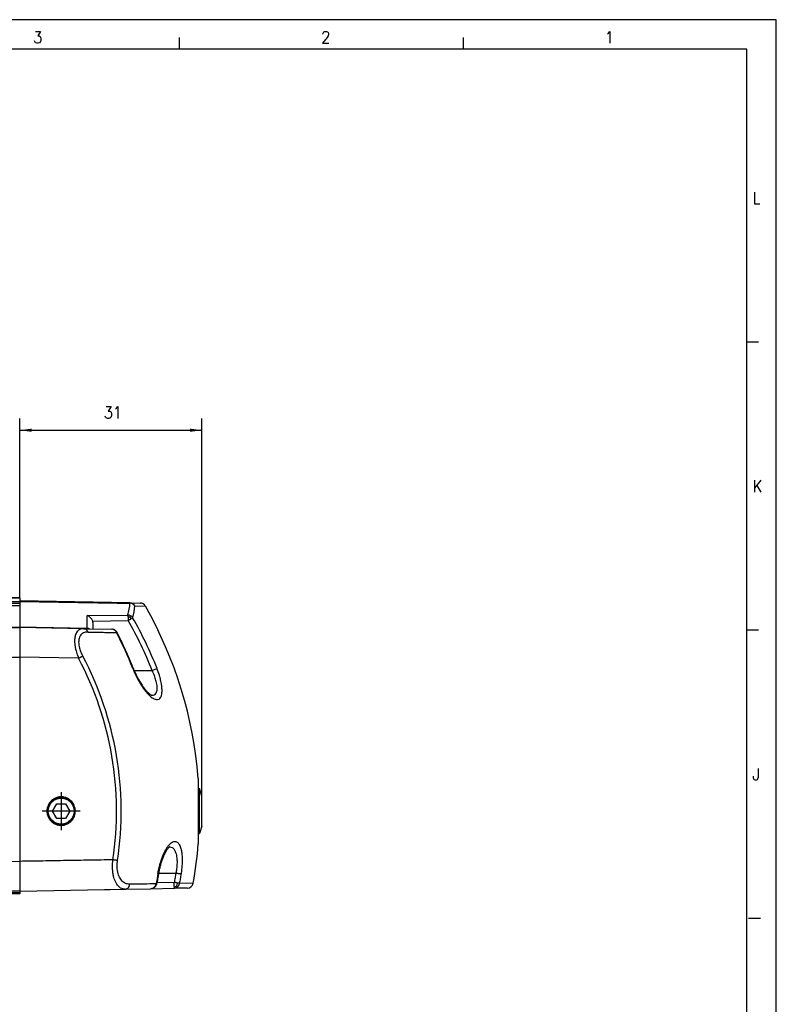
# Model space of a CAD drawing. Header units: millimetres. Extents: x -235 to 9017, y -109 to 485.
# Tile 18 of 35: x 477 to 605, y 318 to 485. Entities that reach past the tile are written whole.
import ezdxf

# ---------------------------------------------------------------- set-up
doc = ezdxf.new("R2010")
doc.units = ezdxf.units.MM
doc.linetypes.add('DOT_CENTER', pattern=[14, 12, -1, 0, -1])
doc.layers.add('1', color=7, linetype='Continuous')
doc.styles.add('CONVERTER_11', font='txt.shx', dxfattribs={"width": 0.9})
doc.dimstyles.new('ME10_DIM_19', dxfattribs={"dimtxt": 2, "dimasz": 2, "dimexe": 2, "dimexo": 0, "dimgap": 2, "dimtad": 1, "dimdsep": 46, "dimtxsty": 'CONVERTER_11', "dimsah": 1, "dimcen": 0.09, "dimclrd": 2, "dimclre": 2, "dimclrt": 2, "dimadec": 0, "dimazin": 0, "dimtfac": 1, "dimtdec": 4, "dimtix": 1, "dimtmove": 0, "dimatfit": 3, "dimfxl": 1, "dimtolj": 1, "dimtzin": 0, "dimarcsym": 0})

# ---------------------------------------------------------------- blocks, each defined once
blk = doc.blocks.new('MOD-K-M-Li__45', base_point=(292.33, 337.1))
at = {"color": 7, "linetype": 'Continuous'}
for p, q in [((476.96, 387.1), (323.09, 387.1)), ((476.96, 387.09), (323.11, 387.09)), ((323.51, 386.48), (476.96, 386.48)), ((476.96, 386.16), (323.73, 386.16)), ((476.96, 387.1), (476.96, 387.09)), ((476.96, 387.09), (476.96, 386.6)), ((476.96, 386.6), (476.96, 386.53)), ((495.57, 386.27), (476.96, 386.6)), ((476.96, 386.53), (493.42, 386.25)), ((476.96, 386.53), (476.96, 386.48)), ((476.96, 386.48), (476.96, 386.16)), ((476.96, 386.16), (476.96, 385.83)), ((493.42, 386.25), (495.57, 386.21)), ((495.57, 386.27), (497.33, 386.25)), ((323.94, 385.83), (476.96, 385.83)), ((476.96, 385.83), (476.96, 382.17)), ((488.37, 384.12), (495.22, 384.22)), ((496.4, 385.77), (498.18, 385.74)), ((488.37, 381.97), (488.37, 384.12)), ((489.29, 383.2), (495.29, 383.29)), ((489.36, 381.89), (489.36, 382.83)), ((495.26, 383.86), (495.29, 383.29)), ((495.6, 383.88), (495.69, 384.09)), ((323.11, 382.12), (476.96, 382.12)), ((476.96, 382.1), (415.46, 382.1)), ((466.23, 381.92), (476.96, 382.1)), ((488.37, 381.97), (476.96, 382.17)), ((476.96, 382.17), (476.96, 382.12)), ((476.96, 382.12), (476.96, 382.1)), ((487.78, 381.91), (476.96, 382.1)), ((487.78, 381.91), (488.37, 381.9)), ((488.37, 381.9), (492.52, 381.83)), ((486.91, 376.93), (476.96, 377.1)), ((476.96, 377.1), (476.96, 342.61)), ((496.29, 374.85), (499.34, 374.85)), ((507.14, 356.63), (507.14, 345.56)), ((507.14, 354.9), (507.36, 354.9)), ((507.36, 347.3), (507.36, 354.9)), ((507.76, 353.65), (507.36, 354.9)), ((507.76, 348.55), (507.76, 353.65)), ((481.7, 351.06), (481.55, 351.05)), ((482.52, 351.1), (483.24, 352.35)), ((483.24, 349.85), (482.52, 351.1)), ((483.24, 352.35), (484.68, 352.35)), ((484.68, 352.35), (485.4, 351.1)), ((485.4, 351.1), (484.68, 349.85)), ((486.26, 351.15), (486.36, 351.15)), ((484.68, 349.85), (483.24, 349.85)), ((507.76, 348.55), (507.36, 347.3)), ((507.14, 347.3), (507.36, 347.3)), ((463.96, 342.83), (476.96, 342.61)), ((476.96, 342.61), (476.96, 337.6)), ((500.41, 340.6), (503.34, 340.6)), ((463.96, 337.83), (476.96, 337.6)), ((476.96, 337.6), (491.28, 337.85)), ((491.28, 337.85), (494.73, 337.91)), ((491.28, 337.85), (492.16, 337.85)), ((494.73, 337.91), (499.13, 337.99)), ((499.13, 337.99), (503, 338.06)), ((503.07, 339.06), (500.14, 339.01)), ((505.32, 338.1), (503, 338.06)), ((506.29, 338.92), (503.93, 338.88)), ((476.96, 337.6), (324.09, 337.6)), ((324.26, 337.35), (476.96, 337.35)), ((476.96, 337.1), (324.43, 337.1)), ((476.96, 337.6), (476.96, 337.35)), ((476.96, 337.35), (476.96, 337.1))]:
    blk.add_line(p, q, dxfattribs=at)
blk.add_circle((483.96, 351.1), 2.2, dxfattribs=at)
for centre, radius, start, end in [((487.72, 386.6), 7.87, 342.4503, 357.1922), ((495.56, 385.31), 0.963, 28.9275, 88.9895), ((497.31, 385.25), 1, 29.6635, 89), ((495.16, 383.15), 1.07, 60.4449, 86.7129), ((488.43, 386.16), 7.98, 342.4504, 357.1923), ((437.36, 351.1), 70, 4.5346, 29.6635), ((487.88, 382.71), 1.49, 19.2608, 70.8548), ((488.23, 382.83), 1.12, 359.9106, 19.0994), ((495.56, 382.11), 1.78, 88.8864, 99.646), ((439.21, 351.14), 64.64, 21.5233, 29.8304), ((494.35, 383), 1.52, 22.2289, 35.1759), ((495.18, 383.19), 1.03, 33.6073, 60.6476), ((439.15, 351.14), 65.58, 21.5233, 29.8304), ((492.49, 380.77), 1.07, 59.5619, 88.1422), ((492.5, 381.02), 0.812, 53.6542, 88.5825), ((492.41, 380.9), 0.967, 22.2851, 53.6091), ((435.05, 351.22), 65.55, 21.4572, 27.2792), ((434.98, 351.17), 65.73, 21.4624, 27.2677), ((438.08, 351.1), 55.24, 351.4348, 27.8752), ((438.08, 351.1), 56.03, 351.4383, 27.8675), ((483.98, 351.1), 2.28, 90.4642, 181.1328), ((483.98, 351.1), 2.28, 1.1495, 90.4465), ((483.98, 351.1), 2.28, 181.119, 269.5494), ((483.98, 351.1), 2.28, 269.5395, 1.1435), ((437.36, 351.1), 70, 349.9837, 355.4654), ((492.16, 338.05), 0.2, 270, 293.5904), ((499.11, 338.85), 0.862, 271.5002, 313.6645), ((499, 338.97), 1.02, 313.6435, 351.3775), ((502.98, 339), 0.947, 271.152, 311.6281), ((494.94, 338.86), 8.13, 356.4358, 1.4164), ((502.96, 339.65), 1.3, 274.1058, 293.7139), ((502.22, 339.06), 1.41, 334.6661, 355.4469), ((502.94, 339.05), 1.01, 311.6702, 350.5474), ((505.3, 339.1), 1, 271, 349.9837)]:
    blk.add_arc(centre, radius, start, end, dxfattribs=at)
for points, knots in [([(495.57, 386.21), (495.57, 386.22), (495.57, 386.24), (495.57, 386.26), (495.57, 386.27), (495.57, 386.27), (495.57, 386.27)], [0, 0, 0, 0, 0.03163257, 0.05083751, 0.05924375, 0.06044464, 0.06044464, 0.06044464, 0.06044464]), ([(496.4, 385.77), (496.29, 385.89), (496.07, 386.14), (495.74, 386.19), (495.57, 386.21)], [0, 0, 0, 0, 0.4743073, 0.9610264, 0.9610264, 0.9610264, 0.9610264]), ([(495.22, 384.22), (495.23, 384.17), (495.25, 384.05), (495.26, 383.93), (495.26, 383.86)], [0, 0, 0, 0, 0.1507765, 0.3704379, 0.3704379, 0.3704379, 0.3704379]), ([(495.29, 383.29), (495.32, 383.31), (495.41, 383.36), (495.53, 383.44), (495.65, 383.51), (495.73, 383.56), (495.76, 383.58)], [0, 0, 0, 0, 0.1248283, 0.2872251, 0.4383827, 0.553919, 0.553919, 0.553919, 0.553919]), ([(495.76, 383.58), (495.79, 383.6), (495.85, 383.64), (495.93, 383.69), (495.99, 383.73), (496.02, 383.75), (496.04, 383.76)], [0, 0, 0, 0, 0.1224398, 0.2067879, 0.2786194, 0.3304256, 0.3304256, 0.3304256, 0.3304256]), ([(476.96, 382.1), (476.96, 382.04), (476.96, 381.93), (476.96, 381.65), (476.96, 381.22), (476.96, 380.59), (476.96, 379.81), (476.96, 378.94), (476.96, 378.03), (476.96, 377.42), (476.96, 377.1)], [0, 0, 0, 0, 0.175518, 0.351034, 0.820855, 1.464323, 2.254708, 3.159131, 4.062604, 4.99924, 4.99924, 4.99924, 4.99924]), ([(487.78, 381.91), (487.71, 381.91), (487.52, 381.91), (487.18, 381.82), (486.82, 381.6), (486.48, 381.17), (486.28, 380.6), (486.22, 379.95), (486.24, 379.41), (486.31, 378.91), (486.4, 378.44), (486.53, 377.95), (486.68, 377.51), (486.8, 377.18), (486.88, 377), (486.91, 376.93)], [0, 0, 0, 0, 0.218175, 0.579127, 1.041059, 1.46186, 2.186144, 2.830361, 3.396221, 3.798447, 4.342971, 4.848126, 5.328844, 5.707394, 5.923499, 5.923499, 5.923499, 5.923499]), ([(488.5, 381.35), (488.35, 381.34), (487.98, 381.33), (487.49, 381.1), (487.14, 380.7), (486.95, 380.22), (486.9, 379.68), (486.95, 379.13), (487.05, 378.66), (487.21, 378.17), (487.39, 377.72), (487.55, 377.42), (487.61, 377.29)], [0, 0, 0, 0, 0.444415, 1.09646, 1.538795, 2.018282, 2.645859, 3.145208, 3.659212, 4.093411, 4.683567, 5.114227, 5.114227, 5.114227, 5.114227]), ([(488.5, 381.35), (488.48, 381.39), (488.45, 381.46), (488.38, 381.57), (488.3, 381.67), (488.21, 381.76), (488.11, 381.83), (488, 381.88), (487.89, 381.91), (487.82, 381.91), (487.78, 381.91)], [0, 0, 0, 0, 0.1282606, 0.2570017, 0.3845062, 0.5093069, 0.630359, 0.7471349, 0.859551, 0.967855, 0.967855, 0.967855, 0.967855]), ([(488.37, 381.97), (488.37, 381.96), (488.37, 381.94), (488.37, 381.92), (488.37, 381.91), (488.37, 381.9), (488.37, 381.9)], [0, 0, 0, 0, 0.02957692, 0.05087094, 0.06584898, 0.06798869, 0.06798869, 0.06798869, 0.06798869]), ([(488.75, 381.9), (488.69, 381.92), (488.57, 381.96), (488.44, 381.97), (488.37, 381.97)], [0, 0, 0, 0, 0.1887599, 0.3840445, 0.3840445, 0.3840445, 0.3840445]), ([(488.5, 381.35), (488.93, 381.34), (489.78, 381.32), (491.01, 381.3), (492.03, 381.28), (492.78, 381.27), (493.15, 381.26), (493.3, 381.26)], [0, 0, 0, 0, 1.304019, 2.540254, 3.70318, 4.340837, 4.807213, 4.807213, 4.807213, 4.807213]), ([(493.03, 381.68), (493.03, 381.69), (493.02, 381.69), (493.01, 381.69), (493, 381.68), (492.99, 381.68), (492.98, 381.67)], [0, 0, 0, 0, 0.00519583, 0.01039166, 0.02989258, 0.04767342, 0.04767342, 0.04767342, 0.04767342]), ([(493.03, 381.68), (493.05, 381.67), (493.13, 381.62), (493.24, 381.52), (493.33, 381.4), (493.38, 381.31), (493.4, 381.28)], [0, 0, 0, 0, 0.0887245, 0.2709648, 0.4431868, 0.5526702, 0.5526702, 0.5526702, 0.5526702]), ([(493.3, 381.26), (493.32, 381.27), (493.35, 381.28), (493.38, 381.28), (493.4, 381.28)], [0, 0, 0, 0, 0.05430529, 0.09557079, 0.09557079, 0.09557079, 0.09557079]), ([(463.96, 376.88), (465.04, 376.9), (467.21, 376.93), (470.46, 376.99), (473.71, 377.05), (475.87, 377.08), (476.96, 377.1)], [0, 0, 0, 0, 3.250493, 6.500987, 9.751477, 13.001967, 13.001967, 13.001967, 13.001967]), ([(486.91, 376.93), (486.94, 376.95), (487.01, 376.98), (487.11, 377.03), (487.21, 377.08), (487.3, 377.13), (487.39, 377.18), (487.47, 377.22), (487.55, 377.26), (487.59, 377.28), (487.61, 377.29)], [0, 0, 0, 0, 0.1124673, 0.2255075, 0.3368028, 0.443977, 0.5447561, 0.6371432, 0.7195231, 0.7907882, 0.7907882, 0.7907882, 0.7907882]), ([(496.14, 375.22), (496.13, 375.22), (496.1, 375.21), (496.07, 375.2), (496.05, 375.2)], [0, 0, 0, 0, 0.04024501, 0.09480693, 0.09480693, 0.09480693, 0.09480693]), ([(496.05, 375.2), (496.13, 375), (496.34, 374.49), (496.76, 373.62), (497.31, 372.63), (497.91, 371.75), (498.4, 371.13), (498.85, 370.65), (499.33, 370.24), (499.91, 369.9), (500.5, 369.94), (500.75, 370.23), (500.89, 370.52), (500.99, 370.92), (501.01, 371.38), (501, 371.9), (500.93, 372.49), (500.78, 373.23), (500.53, 374.17), (500.3, 374.81), (500.15, 375.2)], [0, 0, 0, 0, 0.654731, 1.652131, 2.893779, 4.047459, 4.835743, 5.261559, 6.005755, 6.736439, 7.24009, 7.609275, 7.819984, 8.213105, 8.832901, 9.184042, 9.776774, 10.614321, 11.445429, 12.678014, 12.678014, 12.678014, 12.678014]), ([(496.14, 375.22), (496.21, 375.06), (496.34, 374.74), (496.56, 374.26), (496.75, 373.87), (496.92, 373.55), (497.06, 373.3), (497.22, 373.02), (497.41, 372.71), (497.61, 372.41), (497.8, 372.13), (497.96, 371.91), (498.11, 371.72), (498.24, 371.56), (498.39, 371.39), (498.56, 371.21), (498.75, 371.03), (498.93, 370.88), (499.07, 370.77), (499.18, 370.71), (499.25, 370.67), (499.29, 370.66), (499.3, 370.66)], [0, 0, 0, 0, 0.507835, 1.03572, 1.583918, 1.823766, 2.110257, 2.438662, 2.804386, 3.202989, 3.522644, 3.799967, 4.038427, 4.241412, 4.412211, 4.717092, 4.988186, 5.218277, 5.400115, 5.523312, 5.59973, 5.634452, 5.634452, 5.634452, 5.634452]), ([(499.3, 370.66), (499.45, 370.66), (499.71, 370.68), (499.98, 370.93), (500.15, 371.31), (500.2, 371.79), (500.16, 372.45), (500.03, 373.03), (499.87, 373.59), (499.71, 374.02), (499.53, 374.45), (499.4, 374.73), (499.34, 374.85)], [0, 0, 0, 0, 0.440103, 0.743226, 1.059067, 1.669472, 2.164539, 3.041766, 3.433488, 3.920364, 4.426901, 4.834316, 4.834316, 4.834316, 4.834316]), ([(499.34, 374.85), (499.52, 374.92), (499.79, 375.03), (500.05, 375.15), (500.15, 375.2)], [0, 0, 0, 0, 0.5520908, 0.8802052, 0.8802052, 0.8802052, 0.8802052]), ([(486.36, 351.15), (486.36, 351.15), (486.36, 351.16), (486.36, 351.19), (486.36, 351.22), (486.35, 351.35), (486.32, 351.56), (486.24, 351.88), (486.1, 352.22), (485.88, 352.55), (485.64, 352.83), (485.39, 353.04), (485.14, 353.2), (484.87, 353.33), (484.58, 353.43), (484.29, 353.49), (483.99, 353.51), (483.69, 353.5), (483.4, 353.45), (483.11, 353.36), (482.84, 353.24), (482.58, 353.08), (482.32, 352.87), (482.07, 352.61), (481.85, 352.27), (481.7, 351.94), (481.61, 351.63), (481.56, 351.34), (481.56, 351.15), (481.55, 351.05)], [0, 0, 0, 0, 0.008838, 0.023568, 0.072654, 0.121726, 0.413711, 0.705639, 1.103198, 1.499444, 1.897121, 2.195854, 2.493492, 2.791187, 3.090102, 3.38906, 3.686953, 3.984919, 4.284104, 4.583301, 4.881439, 5.179648, 5.479064, 5.877774, 6.275247, 6.67413, 6.963678, 7.252155, 7.540572, 7.540572, 7.540572, 7.540572]), ([(481.55, 351.05), (481.56, 351), (481.56, 350.89), (481.59, 350.68), (481.64, 350.43), (481.74, 350.15), (481.88, 349.88), (482.07, 349.61), (482.31, 349.34), (482.63, 349.09), (482.95, 348.91), (483.26, 348.8), (483.55, 348.73), (483.85, 348.7), (484.15, 348.7), (484.45, 348.75), (484.73, 348.82), (485.01, 348.94), (485.3, 349.1), (485.59, 349.33), (485.86, 349.62), (486.06, 349.93), (486.2, 350.23), (486.29, 350.51), (486.35, 350.8), (486.36, 351.01), (486.36, 351.13), (486.36, 351.14), (486.36, 351.15)], [0, 0, 0, 0, 0.16464, 0.329779, 0.629388, 0.927844, 1.226262, 1.525751, 1.924664, 2.322075, 2.720675, 3.020057, 3.318187, 3.616167, 3.915238, 4.214178, 4.511942, 4.809584, 5.108253, 5.506014, 5.902292, 6.299858, 6.598345, 6.895635, 7.192946, 7.491498, 7.514987, 7.538593, 7.538593, 7.538593, 7.538593]), ([(500.3, 340.45), (500.3, 340.48), (500.31, 340.54), (500.35, 340.76), (500.42, 341.1), (500.56, 341.73), (500.77, 342.51), (501.05, 343.33), (501.34, 344), (501.6, 344.52), (501.88, 344.97), (502.15, 345.34), (502.43, 345.63), (502.69, 345.84), (502.96, 345.97), (503.22, 346), (503.46, 345.94), (503.67, 345.79), (503.85, 345.58), (504.01, 345.3), (504.14, 344.95), (504.27, 344.47), (504.37, 343.85), (504.41, 343.11), (504.41, 342.32), (504.35, 341.5), (504.28, 340.93), (504.24, 340.62), (504.23, 340.57), (504.22, 340.51), (504.21, 340.47), (504.21, 340.45)], [0, 0, 0, 0, 0.090267, 0.18057, 0.656569, 1.128651, 2.138561, 3.082649, 3.724942, 4.310559, 4.837486, 5.304606, 5.697122, 6.031523, 6.316804, 6.570072, 6.795609, 7.038126, 7.318585, 7.636142, 8.005931, 8.431223, 9.111768, 9.884464, 10.665077, 11.487096, 12.334597, 12.3818, 12.428981, 12.49262, 12.55629, 12.55629, 12.55629, 12.55629]), ([(502.31, 345.07), (502.3, 345.06), (502.27, 345.04), (502.2, 344.99), (502.11, 344.9), (501.99, 344.77), (501.85, 344.59), (501.7, 344.36), (501.54, 344.09), (501.39, 343.79), (501.25, 343.48), (501.12, 343.17), (501.01, 342.89), (500.93, 342.64), (500.86, 342.43), (500.76, 342.12), (500.64, 341.67), (500.5, 341.07), (500.42, 340.65), (500.39, 340.44)], [0, 0, 0, 0, 0.036876, 0.120833, 0.249565, 0.421914, 0.658519, 0.931797, 1.243087, 1.593727, 1.943091, 2.275649, 2.581436, 2.85023, 3.071636, 3.235126, 3.834854, 4.458266, 5.09711, 5.09711, 5.09711, 5.09711]), ([(502.31, 345.07), (502.45, 345.05), (502.68, 345.02), (502.99, 344.76), (503.23, 344.38), (503.43, 343.77), (503.53, 343.09), (503.55, 342.24), (503.49, 341.43), (503.38, 340.84), (503.34, 340.6)], [0, 0, 0, 0, 0.390259, 0.695927, 1.165958, 1.741755, 2.585692, 3.239319, 4.28994, 5.017756, 5.017756, 5.017756, 5.017756]), ([(492.7, 342.88), (491.39, 342.85), (488.77, 342.81), (484.83, 342.74), (480.89, 342.67), (478.27, 342.63), (476.96, 342.61)], [0, 0, 0, 0, 3.93742, 7.874839, 11.81225, 15.749609, 15.749609, 15.749609, 15.749609]), ([(494.73, 337.91), (494.55, 337.93), (494.23, 337.97), (493.75, 338.27), (493.39, 338.69), (493.04, 339.35), (492.81, 340.06), (492.68, 340.88), (492.62, 341.79), (492.67, 342.47), (492.7, 342.88)], [0, 0, 0, 0, 0.552659, 0.949661, 1.666283, 2.189918, 3.167342, 3.8849, 4.68384, 5.911087, 5.911087, 5.911087, 5.911087]), ([(493.49, 342.76), (493.46, 342.76), (493.41, 342.77), (493.33, 342.78), (493.24, 342.79), (493.14, 342.81), (493.04, 342.83), (492.93, 342.84), (492.82, 342.86), (492.74, 342.87), (492.7, 342.88)], [0, 0, 0, 0, 0.0713746, 0.1539493, 0.2466115, 0.3477333, 0.4553003, 0.5670188, 0.6804932, 0.793389, 0.793389, 0.793389, 0.793389]), ([(495.55, 338.74), (495.39, 338.75), (495.08, 338.77), (494.58, 338.99), (494.19, 339.35), (493.83, 339.88), (493.6, 340.46), (493.47, 341.06), (493.42, 341.53), (493.42, 341.91), (493.43, 342.31), (493.47, 342.59), (493.49, 342.76)], [0, 0, 0, 0, 0.464492, 0.943248, 1.598181, 2.045522, 2.853537, 3.446146, 3.881377, 4.252198, 4.595858, 5.093921, 5.093921, 5.093921, 5.093921]), ([(500.3, 340.45), (500.25, 340.18), (500.16, 339.63), (500.06, 339.09), (500.01, 338.81)], [0, 0, 0, 0, 0.830749, 1.661498, 1.661498, 1.661498, 1.661498]), ([(500.39, 340.44), (500.37, 340.35), (500.33, 340.08), (500.26, 339.67), (500.18, 339.22), (500.13, 338.95), (500.1, 338.81)], [0, 0, 0, 0, 0.285957, 0.828689, 1.24304, 1.65746, 1.65746, 1.65746, 1.65746]), ([(500.3, 340.45), (500.32, 340.45), (500.35, 340.44), (500.37, 340.44), (500.39, 340.44)], [0, 0, 0, 0, 0.05109641, 0.08829075, 0.08829075, 0.08829075, 0.08829075]), ([(503.34, 340.6), (503.32, 340.47), (503.28, 340.22), (503.21, 339.83), (503.14, 339.44), (503.09, 339.19), (503.07, 339.06)], [0, 0, 0, 0, 0.392169, 0.784333, 1.176766, 1.569197, 1.569197, 1.569197, 1.569197]), ([(504.21, 340.45), (504.19, 340.45), (504.15, 340.46), (504.08, 340.48), (504, 340.49), (503.89, 340.51), (503.77, 340.53), (503.62, 340.56), (503.48, 340.58), (503.38, 340.6), (503.34, 340.6)], [0, 0, 0, 0, 0.061052, 0.1221001, 0.1998446, 0.323099, 0.4475772, 0.5842469, 0.7502375, 0.8811583, 0.8811583, 0.8811583, 0.8811583]), ([(504.21, 340.45), (504.19, 340.32), (504.15, 340.06), (504.08, 339.67), (504.01, 339.27), (503.96, 339.01), (503.93, 338.88)], [0, 0, 0, 0, 0.397852, 0.7957, 1.19382, 1.591939, 1.591939, 1.591939, 1.591939]), ([(494.73, 337.91), (494.78, 337.92), (494.87, 337.92), (495.01, 337.97), (495.15, 338.04), (495.27, 338.15), (495.38, 338.28), (495.46, 338.42), (495.52, 338.58), (495.54, 338.68), (495.55, 338.74)], [0, 0, 0, 0, 0.138014, 0.283671, 0.436936, 0.596978, 0.762001, 0.929216, 1.095239, 1.256673, 1.256673, 1.256673, 1.256673]), ([(500.01, 338.81), (499.31, 338.8), (497.83, 338.78), (496.34, 338.75), (495.55, 338.74)], [0, 0, 0, 0, 2.092959, 4.464547, 4.464547, 4.464547, 4.464547]), ([(499.76, 338.22), (499.72, 338.19), (499.63, 338.12), (499.46, 338.04), (499.29, 338), (499.18, 337.99), (499.13, 337.99)], [0, 0, 0, 0, 0.1548035, 0.338227, 0.5487871, 0.6805417, 0.6805417, 0.6805417, 0.6805417]), ([(499.76, 338.22), (499.76, 338.22), (499.75, 338.22), (499.74, 338.22), (499.72, 338.22), (499.71, 338.23), (499.71, 338.23)], [0, 0, 0, 0, 0.0070946, 0.02004676, 0.03595436, 0.05615506, 0.05615506, 0.05615506, 0.05615506]), ([(500.1, 338.81), (500.09, 338.76), (500.06, 338.65), (499.98, 338.49), (499.88, 338.35), (499.8, 338.26), (499.76, 338.22)], [0, 0, 0, 0, 0.1647957, 0.3392293, 0.5120648, 0.6904033, 0.6904033, 0.6904033, 0.6904033]), ([(500.1, 338.81), (500.09, 338.81), (500.06, 338.81), (500.03, 338.81), (500.01, 338.81)], [0, 0, 0, 0, 0.03769417, 0.08895381, 0.08895381, 0.08895381, 0.08895381]), ([(503.06, 338.35), (503.05, 338.3), (503.04, 338.21), (503.04, 338.11), (503.01, 338.07), (503, 338.06)], [0, 0, 0, 0, 0.1600221, 0.2613613, 0.3023472, 0.3023472, 0.3023472, 0.3023472]), ([(503.62, 338.95), (503.57, 338.96), (503.48, 338.98), (503.34, 339), (503.21, 339.03), (503.11, 339.05), (503.07, 339.06)], [0, 0, 0, 0, 0.1543428, 0.2680665, 0.4330966, 0.5584957, 0.5584957, 0.5584957, 0.5584957]), ([(503.49, 338.46), (503.5, 338.45), (503.52, 338.41), (503.56, 338.36), (503.59, 338.32), (503.61, 338.3), (503.61, 338.3)], [0, 0, 0, 0, 0.0440305, 0.131375, 0.1754684, 0.2029057, 0.2029057, 0.2029057, 0.2029057]), ([(503.93, 338.88), (503.93, 338.88), (503.91, 338.89), (503.87, 338.9), (503.82, 338.91), (503.77, 338.92), (503.7, 338.93), (503.65, 338.94), (503.62, 338.95)], [0, 0, 0, 0, 0.0183538, 0.0570207, 0.1181371, 0.1661865, 0.2346941, 0.3229132, 0.3229132, 0.3229132, 0.3229132])]:
    blk.add_open_spline(points, degree=3, knots=knots, dxfattribs=at)
at = {"layer": '1', "color": 2, "linetype": 'DOT_CENTER'}
for p, q in [((483.96, 354.3), (483.96, 347.9)), ((487.16, 351.1), (480.76, 351.1))]:
    blk.add_line(p, q, dxfattribs=at)
blk = doc.blocks.new('Li-M-7840__46', base_point=(-101.64, 337.1))
blk.add_blockref('MOD-K-M-Li__45', (292.33, 337.1))
blk = doc.blocks.new('*D81')
at = {"layer": '1', "color": 2, "linetype": 'Continuous'}
for p, q in [((476.96, 387.1), (476.96, 417.43)), ((507.76, 353.65), (507.76, 417.43)), ((476.96, 415.43), (507.76, 415.43))]:
    blk.add_line(p, q, dxfattribs=at)
at = {"layer": '1', "color": 2}
for points in [[(478.96, 415.7), (478.96, 415.17), (476.96, 415.43)], [(505.76, 415.17), (505.76, 415.7), (507.76, 415.43)]]:
    blk.add_solid(points, dxfattribs=at)
at = {"layer": '1', "color": 2, "insert": (491.16, 417.43), "char_height": 2, "attachment_point": 7, "rotation": 0.0001, "line_spacing_factor": 0.60024, "style": 'CONVERTER_11'}
blk.add_mtext('31', dxfattribs=at)
blk = doc.blocks.new('Marco_a1', base_point=(184.81, 187.78))
at = {"layer": '1', "color": 2, "linetype": 'Continuous'}
for p, q in [((604.81, 484.78), (-235.19, 484.78)), ((604.81, -109.22), (604.81, 484.78)), ((503.93, 481.78), (503.93, 479.78)), ((551.87, 481.78), (551.87, 479.78)), ((601.81, 430.31), (599.81, 430.31)), ((601.81, 381.65), (599.81, 381.65)), ((602.13, 332.98), (600.13, 332.98))]:
    blk.add_line(p, q, dxfattribs=at)
at = {"layer": '1', "color": 7, "linetype": 'Continuous'}
for p, q in [((599.81, 479.78), (-215.19, 479.78)), ((599.81, -104.22), (599.81, 479.78))]:
    blk.add_line(p, q, dxfattribs=at)
at = {"layer": '1', "color": 2, "char_height": 2, "attachment_point": 4, "line_spacing_factor": 1.20048, "style": 'CONVERTER_11'}
for s, insert in [('3', (479.24, 481.8)), ('2', (527.9, 481.8)), ('1', (575.84, 481.8)), ('L', (600.81, 454.65)), ('K', (600.81, 405.98)), ('J', (600.81, 357.31))]:
    blk.add_mtext(s, dxfattribs=dict(at, insert=insert))
blk = doc.blocks.new('Top', base_point=(184.81, 187.78))
blk.add_blockref('Marco_a1', (184.81, 187.78))
blk = doc.blocks.new('_dummy_frame__61', base_point=(-235.19, -174.57))
blk.add_blockref('Top', (184.81, 187.78))
blk = doc.blocks.new('_dummy_frame__62', base_point=(-346.5, -309.51))
at = {"layer": '1'}
blk.add_blockref('_dummy_frame__61', (-235.19, -174.57), dxfattribs=at)
blk = doc.blocks.new('E', base_point=(-1044.26, 362.101))
blk.add_blockref('Li-M-7840__46', (-101.638, 337.1))
at = {"layer": '1'}
dim = blk.add_linear_dim(base=(476.957, 415.433), p1=(507.762, 353.649), p2=(476.957, 387.103), text='31', dimstyle='ME10_DIM_19', dxfattribs=at)
dim.commit()
dim.dimension.update_dxf_attribs({"geometry": '*D81', "text_midpoint": (492.359, 418.433), "text_rotation": 0.00014})

msp = doc.modelspace()

# ---------------------------------------------------------------- block references
msp.add_blockref('E', (-1044.26, 362.1))
at = {"layer": '1'}
msp.add_blockref('_dummy_frame__62', (-346.5, -309.51), dxfattribs=at)

doc.saveas('drawing.dxf')
